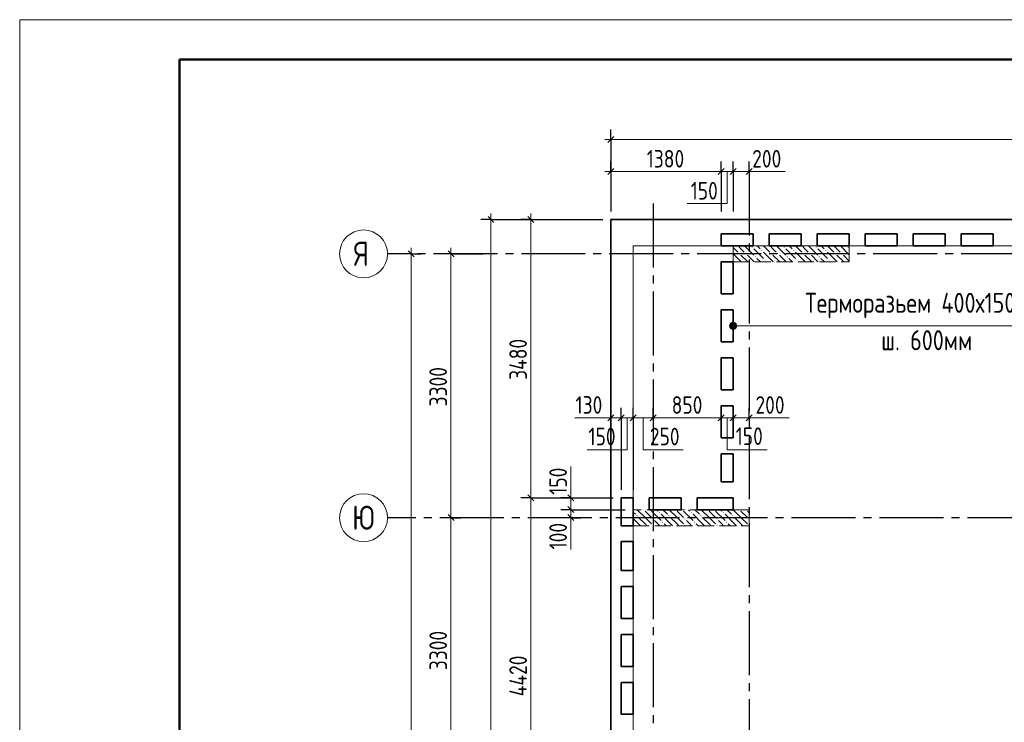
# Model space of a CAD drawing. Header units: millimetres. Extents: x 0 to 31317, y 0 to 42000.
# Tile 3 of 12: x 0 to 12314, y 33210 to 42000. Entities that reach past the tile are written whole.
import ezdxf

# ---------------------------------------------------------------- set-up
doc = ezdxf.new("R2010")
doc.units = ezdxf.units.MM
doc.linetypes.add('______2', pattern=[270, 200, -70])
doc.linetypes.add('______5', pattern=[1100, 800, -100, 100, -100])
for name, color, linetype, lineweight in [('Standard', 7, 'Continuous', 25), ('ЖБ Пилон', 180, 'Continuous', 25), ('Оси', 40, '______5', 18), ('Примечания', 7, 'Continuous', 25), ('Размерная выноска', 7, 'Continuous', 13)]:
    doc.layers.add(name, color=color, linetype=linetype, lineweight=lineweight)
doc.layers.add('ЖБ Перекрытие верхний уровень', color=7, linetype='Continuous', lineweight=25, true_color=0xe0e0ff)
doc.styles.add('GOST 2.304-81', font='txt')
doc.styles.add('ISOCPEUR', font='txt')

msp = doc.modelspace()

# ---------------------------------------------------------------- hatches: boundary and pattern name
at = {"layer": 'ЖБ Пилон', "linetype": 'Continuous', "lineweight": 18, "transparency": 33554687}
for points in [[(9154, 39153), (9161, 39160), (9167, 39153), (9161, 39147)], [(9554, 39153), (9561, 39160), (9567, 39153), (9561, 39147)], [(9954, 39153), (9961, 39160), (9967, 39153), (9961, 39147)], [(10354, 39153), (10361, 39160), (10367, 39153), (10361, 39147)], [(8994, 39073), (9001, 39080), (9007, 39073), (9001, 39067)], [(9074, 39073), (9081, 39080), (9087, 39073), (9081, 39067)], [(9194, 39033), (9201, 39040), (9207, 39033), (9201, 39027)], [(9274, 39113), (9281, 39120), (9287, 39113), (9281, 39107)], [(9394, 39073), (9401, 39080), (9407, 39073), (9401, 39067)], [(9474, 39073), (9481, 39080), (9487, 39073), (9481, 39067)], [(9594, 39033), (9601, 39040), (9607, 39033), (9601, 39027)], [(9674, 39113), (9681, 39120), (9687, 39113), (9681, 39107)], [(9794, 39073), (9801, 39080), (9807, 39073), (9801, 39067)], [(9874, 39073), (9881, 39080), (9887, 39073), (9881, 39067)], [(9994, 39033), (10001, 39040), (10007, 39033), (10001, 39027)], [(10074, 39113), (10081, 39120), (10087, 39113), (10081, 39107)], [(10194, 39073), (10201, 39080), (10207, 39073), (10201, 39067)], [(10274, 39073), (10281, 39080), (10287, 39073), (10281, 39067)], [(8924, 38997), (8927, 38993), (8924, 38990)], [(9314, 38993), (9321, 39000), (9327, 38993), (9321, 38987)], [(9714, 38993), (9721, 39000), (9727, 38993), (9721, 38987)], [(10114, 38993), (10121, 39000), (10127, 38993), (10121, 38987)], [(7804, 35870), (7801, 35867), (7798, 35870)], [(7884, 35870), (7881, 35867), (7878, 35870)], [(7994, 35833), (8001, 35840), (8007, 35833), (8001, 35827)], [(8204, 35870), (8201, 35867), (8198, 35870)], [(8284, 35870), (8281, 35867), (8278, 35870)], [(8394, 35833), (8401, 35840), (8407, 35833), (8401, 35827)], [(8604, 35870), (8601, 35867), (8598, 35870)], [(8684, 35870), (8681, 35867), (8678, 35870)], [(8794, 35833), (8801, 35840), (8807, 35833), (8801, 35827)], [(9004, 35870), (9001, 35867), (8998, 35870)], [(9084, 35870), (9081, 35867), (9078, 35870)], [(7714, 35793), (7721, 35800), (7727, 35793), (7721, 35787)], [(7914, 35753), (7921, 35760), (7927, 35753), (7921, 35747)], [(8034, 35713), (8041, 35720), (8047, 35713), (8041, 35707)], [(8114, 35793), (8121, 35800), (8127, 35793), (8121, 35787)], [(8314, 35753), (8321, 35760), (8327, 35753), (8321, 35747)], [(8434, 35713), (8441, 35720), (8447, 35713), (8441, 35707)], [(8514, 35793), (8521, 35800), (8527, 35793), (8521, 35787)], [(8714, 35753), (8721, 35760), (8727, 35753), (8721, 35747)], [(8834, 35713), (8841, 35720), (8847, 35713), (8841, 35707)], [(8914, 35793), (8921, 35800), (8927, 35793), (8921, 35787)], [(9114, 35753), (9121, 35760), (9124, 35757), (9124, 35750), (9121, 35747)], [(7914, 35673), (7921, 35680), (7927, 35673), (7924, 35670), (7918, 35670)], [(8314, 35673), (8321, 35680), (8327, 35673), (8324, 35670), (8318, 35670)], [(8714, 35673), (8721, 35680), (8727, 35673), (8724, 35670), (8718, 35670)], [(9114, 35673), (9121, 35680), (9124, 35677), (9124, 35670), (9118, 35670)]]:
    msp.add_hatch(color=7, dxfattribs=at).paths.add_polyline_path(points, flags=16)
at = {"layer": 'Примечания', "linetype": 'Continuous', "lineweight": 13, "transparency": 33554687}
for points in [[(8885, 38148), (8885, 38192), (8879, 38170)], [(8902, 38131), (8902, 38209), (8885, 38192)], [(8902, 38131), (8885, 38192), (8885, 38148)], [(8924, 38125), (8924, 38215), (8902, 38209)], [(8924, 38125), (8902, 38209), (8902, 38131)], [(8946, 38131), (8946, 38209), (8924, 38215)], [(8946, 38131), (8924, 38215), (8924, 38125)], [(8963, 38148), (8963, 38192), (8946, 38209)], [(8963, 38148), (8946, 38209), (8946, 38131)], [(8963, 38192), (8963, 38148), (8969, 38170)]]:
    msp.add_hatch(color=7, dxfattribs=at).paths.add_polyline_path(points)

# ---------------------------------------------------------------- linework, layer by layer
at = {"layer": 'Standard', "color": 7, "linetype": 'Continuous', "lineweight": 25, "transparency": 33554687}
for p, q in [((7431, 40538), (7357, 40462)), ((7431, 40138), (7357, 40062)), ((8812, 40138), (8736, 40062)), ((8961, 40138), (8886, 40062)), ((9161, 40138), (9086, 40062)), ((5931, 39462), (5857, 39538)), ((6357, 39538), (6432, 39462)), ((4857, 39108), (4932, 39033)), ((5357, 39108), (5432, 39033)), ((7431, 37057), (7357, 36982)), ((7561, 37057), (7486, 36982)), ((7712, 37057), (7636, 36982)), ((7961, 37057), (7886, 36982)), ((8812, 37057), (8736, 36982)), ((8961, 37057), (8886, 36982)), ((9161, 37057), (9086, 36982)), ((6357, 36057), (6432, 35982)), ((6857, 36057), (6932, 35982)), ((6857, 35908), (6932, 35833)), ((5357, 35808), (5432, 35733)), ((6857, 35808), (6932, 35733))]:
    msp.add_line(p, q, dxfattribs=at)
at = {"layer": 'Standard', "color": 251, "linetype": 'Continuous', "lineweight": -3, "true_color": 0x656565, "transparency": 33554687}
for p, q in [((7394, 40500), (7394, 40625)), ((7394, 40500), (7394, 40375)), ((7394, 40500), (7394, 39600)), ((7394, 40100), (7394, 40225)), ((8774, 40100), (8774, 40225)), ((8924, 40100), (8924, 40225)), ((9124, 40100), (9124, 40225)), ((7394, 40100), (7394, 39975)), ((7394, 40100), (7394, 39600)), ((8774, 40100), (8774, 39975)), ((8924, 40100), (8924, 39975)), ((9124, 40100), (9124, 39975)), ((9124, 40100), (9124, 40100)), ((5894, 39500), (5769, 39500)), ((5894, 39500), (6019, 39500)), ((5894, 39500), (7294, 39500)), ((6394, 39500), (6269, 39500)), ((6394, 39500), (6519, 39500)), ((6394, 39500), (7294, 39500)), ((4894, 39070), (4769, 39070)), ((4894, 39070), (5019, 39070)), ((4894, 39070), (4894, 39070)), ((5394, 39070), (5269, 39070)), ((5394, 39070), (5519, 39070)), ((5394, 39070), (5794, 39070)), ((7394, 37020), (7394, 37145)), ((7524, 37020), (7524, 37145)), ((7674, 37020), (7674, 37145)), ((7924, 37020), (7924, 37145)), ((8774, 37020), (8774, 37145)), ((8924, 37020), (8924, 37145)), ((9124, 37020), (9124, 37145)), ((7394, 37020), (7394, 36895)), ((7394, 37020), (7394, 37020)), ((7524, 37020), (7524, 36895)), ((7674, 37020), (7674, 36895)), ((7924, 37020), (7924, 36895)), ((7924, 37020), (7924, 37020)), ((8774, 37020), (8774, 36895)), ((8774, 37020), (8774, 37020)), ((8924, 37020), (8924, 36895)), ((8924, 37020), (8924, 37020)), ((9124, 37020), (9124, 36895)), ((9124, 37020), (9124, 37020)), ((6394, 36020), (6269, 36020)), ((6394, 36020), (6519, 36020)), ((6394, 36020), (7424, 36020)), ((6894, 36020), (6769, 36020)), ((6894, 36020), (7019, 36020)), ((6894, 36020), (7424, 36020)), ((6894, 35870), (6769, 35870)), ((6894, 35870), (7019, 35870)), ((6894, 35870), (7574, 35870)), ((5394, 35770), (5269, 35770)), ((5394, 35770), (5519, 35770)), ((5394, 35770), (5394, 35770)), ((6894, 35770), (6769, 35770)), ((6894, 35770), (7019, 35770)), ((6894, 35770), (6894, 35770))]:
    msp.add_line(p, q, dxfattribs=at)
at = {"layer": 'Standard', "color": 7, "linetype": 'Continuous', "lineweight": 13, "transparency": 33554687}
for p, q in [((7394, 40500), (7319, 40500)), ((22354, 40500), (7394, 40500)), ((7394, 40100), (7319, 40100)), ((8774, 40100), (7394, 40100)), ((8924, 40100), (8774, 40100)), ((9124, 40100), (9199, 40100)), ((5894, 39500), (5894, 39575)), ((6394, 39500), (6394, 39575)), ((4894, 39070), (4894, 39145)), ((5394, 39070), (5394, 39145)), ((7394, 37020), (7319, 37020)), ((7524, 37020), (7394, 37020)), ((7674, 37020), (7524, 37020)), ((7924, 37020), (7674, 37020)), ((8774, 37020), (7924, 37020)), ((9124, 37020), (9199, 37020)), ((6894, 36020), (6894, 36095)), ((6394, 36020), (6394, 31600)), ((6894, 35870), (6894, 35770)), ((5394, 35770), (5394, 32470)), ((6894, 35770), (6894, 35695))]:
    msp.add_line(p, q, dxfattribs=at)
for points in [[(29700, 42000), (0, 42000), (0, 0), (29700, 0), (29700, 42000)], [(9124, 40100), (8977, 40100), (8977, 40100), (8924, 40100)], [(5894, 17930), (5894, 28315), (5894, 28315), (5894, 39500)], [(6394, 39500), (6394, 37392), (6394, 37392), (6394, 36020)], [(7674, 17930), (25874, 17930), (25874, 39170), (7674, 39170), (7674, 17930)], [(4894, 39070), (4894, 28141), (4894, 28141), (4894, 18030)], [(5394, 39070), (5394, 37060), (5394, 37060), (5394, 35770)], [(8924, 37020), (8885, 37020), (8885, 37020), (8774, 37020)], [(9124, 37020), (9067, 37020), (9067, 37020), (8961, 37020), (8961, 37020), (8924, 37020)], [(6894, 36020), (6894, 35958), (6894, 35958), (6894, 35870)]]:
    msp.add_lwpolyline(points, dxfattribs=at)
msp.add_lwpolyline([(0, 0), (29700, 0), (29700, 42000), (0, 42000), (0, 0)], close=True, dxfattribs=at)
at = {"layer": 'Standard', "color": 7, "linetype": 'Continuous', "lineweight": 50, "transparency": 33554687}
msp.add_lwpolyline([(2000, 41500), (29200, 41500), (29200, 500), (2000, 500), (2000, 41500)], close=True, dxfattribs=at)
at = {"layer": 'Standard', "color": 251, "linetype": 'Continuous', "lineweight": -3, "true_color": 0x656565, "transparency": 33554687}
for points in [[(8774, 40100), (8774, 39933), (8774, 39933), (8774, 39600)], [(8924, 40100), (8924, 40011), (8924, 40011), (8924, 39600)], [(7524, 37020), (7524, 36726), (7524, 36726), (7524, 36120)], [(7674, 37020), (7674, 36754), (7674, 36754), (7674, 36120)]]:
    msp.add_lwpolyline(points, dxfattribs=at)
at = {"layer": 'Standard', "color": 7, "linetype": 'Continuous', "lineweight": 25, "transparency": 33554687}
msp.add_lwpolyline([(7394, 17930), (27024, 17930), (27024, 39500), (7394, 39500), (7394, 17930)], dxfattribs=at)
at = {"layer": 'ЖБ Перекрытие верхний уровень', "color": 7, "linetype": 'Continuous', "lineweight": 35, "transparency": 33554687}
for p, q in [((22354, 39500), (7394, 39500)), ((7394, 39500), (7394, 17930)), ((8774, 39320), (9174, 39320)), ((8774, 39170), (8774, 39320)), ((9174, 39320), (9174, 39170)), ((9374, 39170), (9374, 39320)), ((9374, 39320), (9774, 39320)), ((9774, 39320), (9774, 39170)), ((9974, 39320), (10374, 39320)), ((9974, 39170), (9974, 39320)), ((10374, 39320), (10374, 39170)), ((10574, 39170), (10574, 39320)), ((10574, 39320), (10974, 39320)), ((10974, 39320), (10974, 39170)), ((11174, 39320), (11574, 39320)), ((11174, 39170), (11174, 39320)), ((11574, 39320), (11574, 39170)), ((11774, 39170), (11774, 39320)), ((11774, 39320), (12174, 39320)), ((12174, 39320), (12174, 39170)), ((9174, 39170), (8774, 39170)), ((9774, 39170), (9374, 39170)), ((10374, 39170), (9974, 39170)), ((10974, 39170), (10574, 39170)), ((11574, 39170), (11174, 39170)), ((12174, 39170), (11774, 39170)), ((8774, 38570), (8774, 38970)), ((8774, 38970), (8924, 38970)), ((8924, 38970), (8924, 38570)), ((8924, 38570), (8774, 38570)), ((8774, 37970), (8774, 38370)), ((8774, 38370), (8924, 38370)), ((8924, 38370), (8924, 37970)), ((8924, 37970), (8774, 37970)), ((8774, 37370), (8774, 37770)), ((8774, 37770), (8924, 37770)), ((8924, 37770), (8924, 37370)), ((8924, 37370), (8774, 37370)), ((8774, 37170), (8924, 37170)), ((8774, 36770), (8774, 37170)), ((8924, 37170), (8924, 36770)), ((8924, 36770), (8774, 36770)), ((8774, 36570), (8924, 36570)), ((8774, 36220), (8774, 36570)), ((8924, 36570), (8924, 36220)), ((8924, 36220), (8774, 36220)), ((7524, 35670), (7524, 36020)), ((7524, 36020), (7674, 36020)), ((7674, 36020), (7674, 35670)), ((7874, 36020), (8274, 36020)), ((7874, 35870), (7874, 36020)), ((8274, 36020), (8274, 35870)), ((8474, 35870), (8474, 36020)), ((8474, 36020), (8924, 36020)), ((8924, 36020), (8924, 35870)), ((8274, 35870), (7874, 35870)), ((8924, 35870), (8474, 35870)), ((7674, 35670), (7524, 35670)), ((7524, 35470), (7674, 35470)), ((7524, 35110), (7524, 35470)), ((7674, 35470), (7674, 35110)), ((7674, 35110), (7524, 35110)), ((7524, 34510), (7524, 34910)), ((7524, 34910), (7674, 34910)), ((7674, 34910), (7674, 34510)), ((7674, 34510), (7524, 34510)), ((7524, 33910), (7524, 34310)), ((7524, 34310), (7674, 34310)), ((7674, 34310), (7674, 33910)), ((7674, 33910), (7524, 33910)), ((7524, 33710), (7674, 33710)), ((7524, 33310), (7524, 33710)), ((7674, 33710), (7674, 33310)), ((7674, 33310), (7524, 33310))]:
    msp.add_line(p, q, dxfattribs=at)
at = {"layer": 'ЖБ Пилон', "color": 253, "linetype": '______2', "lineweight": 13, "true_color": 0xa0a0a0, "transparency": 33554687}
for p, q in [((10374, 39170), (8924, 39170)), ((8924, 39170), (8924, 38970)), ((10374, 38970), (10374, 39170)), ((8924, 38970), (10374, 38970)), ((9124, 35870), (7674, 35870)), ((7674, 35870), (7674, 35670)), ((9124, 35670), (9124, 35870)), ((7674, 35670), (9124, 35670))]:
    msp.add_line(p, q, dxfattribs=at)
at = {"layer": 'ЖБ Пилон', "color": 9, "linetype": 'Continuous', "lineweight": 18, "true_color": 0xc7c7c7, "transparency": 33554687}
for p, q in [((9021, 39133), (8984, 39170)), ((9064, 39170), (9181, 39053)), ((9224, 39170), (9261, 39133)), ((9304, 39170), (9381, 39093)), ((9421, 39133), (9384, 39170)), ((9464, 39170), (9581, 39053)), ((9624, 39170), (9661, 39133)), ((9704, 39170), (9781, 39093)), ((9821, 39133), (9784, 39170)), ((9864, 39170), (9981, 39053)), ((10024, 39170), (10061, 39133)), ((10104, 39170), (10181, 39093)), ((10221, 39133), (10184, 39170)), ((10264, 39170), (10374, 39060)), ((8924, 39150), (8981, 39093)), ((9021, 38973), (8924, 39070)), ((9061, 39093), (9021, 39133)), ((9021, 39053), (9101, 38973)), ((9101, 39053), (9184, 38970)), ((9181, 39133), (9301, 39013)), ((9421, 38973), (9301, 39093)), ((9461, 39093), (9421, 39133)), ((9421, 39053), (9501, 38973)), ((9501, 39053), (9584, 38970)), ((9581, 39133), (9701, 39013)), ((9821, 38973), (9701, 39093)), ((9861, 39093), (9821, 39133)), ((9821, 39053), (9901, 38973)), ((9901, 39053), (9984, 38970)), ((9981, 39133), (10101, 39013)), ((10221, 38973), (10101, 39093)), ((10261, 39093), (10221, 39133)), ((10221, 39053), (10301, 38973)), ((10301, 39053), (10374, 38980)), ((8941, 38973), (8944, 38970)), ((9021, 38973), (9024, 38970)), ((9264, 38970), (9221, 39013)), ((9341, 38973), (9344, 38970)), ((9421, 38973), (9424, 38970)), ((9664, 38970), (9621, 39013)), ((9741, 38973), (9744, 38970)), ((9821, 38973), (9824, 38970)), ((10064, 38970), (10021, 39013)), ((10141, 38973), (10144, 38970)), ((10221, 38973), (10224, 38970)), ((7674, 35840), (7701, 35813)), ((7821, 35773), (7724, 35870)), ((7821, 35853), (7901, 35773)), ((7901, 35853), (8021, 35733)), ((7964, 35870), (7981, 35853)), ((8044, 35870), (8101, 35813)), ((8221, 35773), (8124, 35870)), ((8221, 35853), (8301, 35773)), ((8301, 35853), (8421, 35733)), ((8364, 35870), (8381, 35853)), ((8444, 35870), (8501, 35813)), ((8621, 35773), (8524, 35870)), ((8621, 35853), (8701, 35773)), ((8701, 35853), (8821, 35733)), ((8764, 35870), (8781, 35853)), ((8844, 35870), (8901, 35813)), ((9021, 35773), (8924, 35870)), ((9021, 35853), (9101, 35773)), ((9101, 35853), (9124, 35830)), ((7741, 35693), (7674, 35760)), ((7741, 35773), (7821, 35693)), ((7821, 35773), (7901, 35693)), ((7981, 35693), (7941, 35733)), ((8141, 35693), (8021, 35813)), ((8141, 35773), (8221, 35693)), ((8221, 35773), (8301, 35693)), ((8381, 35693), (8341, 35733)), ((8541, 35693), (8421, 35813)), ((8541, 35773), (8621, 35693)), ((8621, 35773), (8701, 35693)), ((8781, 35693), (8741, 35733)), ((8941, 35693), (8821, 35813)), ((8941, 35773), (9021, 35693)), ((9021, 35773), (9101, 35693)), ((7674, 35680), (7684, 35670)), ((7741, 35693), (7764, 35670)), ((7821, 35693), (7844, 35670)), ((8004, 35670), (7981, 35693)), ((8061, 35693), (8084, 35670)), ((8141, 35693), (8164, 35670)), ((8221, 35693), (8244, 35670)), ((8404, 35670), (8381, 35693)), ((8461, 35693), (8484, 35670)), ((8541, 35693), (8564, 35670)), ((8621, 35693), (8644, 35670)), ((8804, 35670), (8781, 35693)), ((8861, 35693), (8884, 35670)), ((8941, 35693), (8964, 35670)), ((9021, 35693), (9044, 35670))]:
    msp.add_line(p, q, dxfattribs=at)
at = {"layer": 'Оси', "color": 8, "linetype": '______5', "lineweight": -3, "transparency": 33554687}
for p, q in [((9124, 40100), (9124, 15930)), ((7924, 39700), (7924, 15930)), ((23574, 39070), (4600, 39070)), ((22554, 35770), (4600, 35770))]:
    msp.add_line(p, q, dxfattribs=at)
at = {"layer": 'Оси', "color": 7, "linetype": 'Continuous', "lineweight": 13, "transparency": 33554687}
for centre in [(4300, 39070), (4300, 35770)]:
    msp.add_circle(centre, 300, dxfattribs=at)
at = {"layer": 'Примечания', "color": 7, "linetype": 'Continuous', "lineweight": 13, "transparency": 33554687}
for p, q in [((8924, 38215), (8924, 38215)), ((8879, 38170), (8879, 38170)), ((12874, 38170), (8924, 38170)), ((8924, 38125), (8924, 38125)), ((8969, 38170), (8969, 38170))]:
    msp.add_line(p, q, dxfattribs=at)
msp.add_circle((8924, 38170), 45, dxfattribs=at)
at = {"layer": 'Размерная выноска', "color": 7, "linetype": 'Continuous', "lineweight": 13, "transparency": 33554687}
for p, q in [((9124, 40100), (9574, 40100)), ((7394, 37020), (6944, 37020)), ((9124, 37020), (9624, 37020)), ((6894, 36020), (6894, 36410)), ((6894, 35770), (6894, 35370))]:
    msp.add_line(p, q, dxfattribs=at)
for points in [[(8849, 40100), (8849, 39700), (8349, 39700)], [(7599, 37020), (7599, 36620), (7099, 36620)], [(7799, 37020), (7799, 36620), (8299, 36620)], [(8849, 37020), (8849, 36620), (9349, 36620)]]:
    msp.add_lwpolyline(points, dxfattribs=at)

# ---------------------------------------------------------------- texts
at = {"layer": 'Standard', "color": 7, "linetype": 'Continuous', "lineweight": 25, "transparency": 33554687, "char_height": 220, "attachment_point": 7, "style": 'GOST 2.304-81'}
for s, insert, width in [('1380', (7842, 40150), 610.17), ('200', (9161, 40150), 531.97), ('150', (8392, 39750), 469.51), ('130', (6952, 37070), 469.51), ('850', (8154, 37070), 516.4), ('200', (9202, 37070), 531.97), ('150', (7113, 36675), 469.51), ('250', (7881, 36675), 516.4), ('150', (8955, 36679), 469.51)]:
    msp.add_mtext(s, dxfattribs=dict(at, insert=insert, width=width))
at = {"layer": 'Standard', "color": 7, "linetype": 'Continuous', "lineweight": 25, "transparency": 33554687, "char_height": 220, "attachment_point": 7, "rotation": 90, "style": 'GOST 2.304-81'}
for s, insert, width in [('3480', (6344, 37494), 657.05), ('3300', (5344, 37162), 641.48), ('150', (6844, 36057), 469.51), ('100', (6844, 35373), 485.08), ('3300', (5344, 33862), 641.48), ('4420', (6344, 33536), 672.62)]:
    msp.add_mtext(s, dxfattribs=dict(at, insert=insert, width=width))
at = {"layer": 'Оси', "color": 7, "linetype": 'Continuous', "lineweight": 25, "transparency": 33554687, "char_height": 300, "attachment_point": 7, "style": 'ISOCPEUR'}
for s, insert, width in [('\\W0.80;Я', (4180, 38920), 359.83), ('\\W0.83;Ю', (4158, 35620), 408.87)]:
    msp.add_mtext(s, dxfattribs=dict(at, insert=insert, width=width))
at = {"layer": 'Примечания', "color": 7, "linetype": 'Continuous', "lineweight": 25, "transparency": 33554687, "char_height": 250, "attachment_point": 7, "style": 'GOST 2.304-81'}
for s, insert, width in [('Терморазьем\\~400х150мм', (9824, 38265), 3189.08), ('ш.\\~600мм', (10774, 37865), 1279.43)]:
    msp.add_mtext(s, dxfattribs=dict(at, insert=insert, width=width))

doc.saveas('drawing.dxf')
